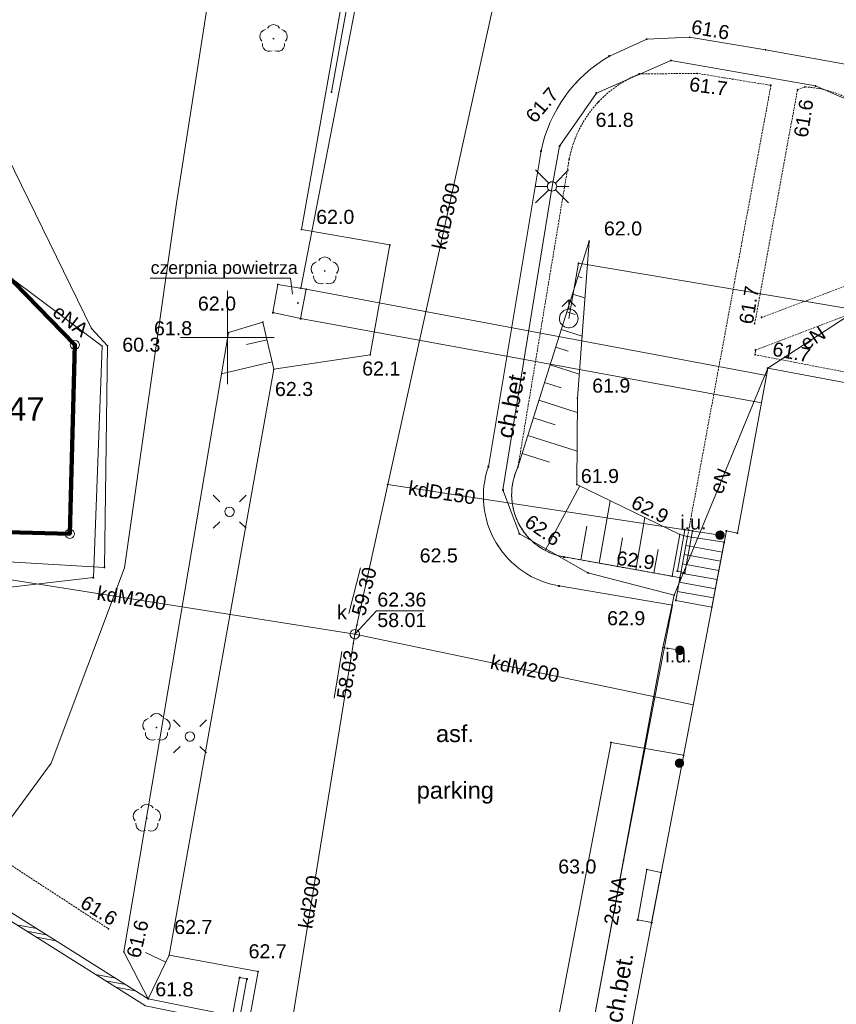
# Paper-space layout 'A-01 PLAN SYTUACYJNY' of a CAD drawing. Header units: millimetres. Extents: x 0 to 900, y 0 to 750.
# Tile 25 of 105: x 173 to 261, y 521 to 627. Entities that reach past the tile are written whole.
import ezdxf
from ezdxf.xclip import XClip

# ---------------------------------------------------------------- set-up
doc = ezdxf.new("R2010")
doc.units = ezdxf.units.MM
doc.header["$MEASUREMENT"] = 0
doc.header["$XCLIPFRAME"] = 0
for name, pattern in [('PRZER1-1', [1, 0.5, -0.5]), ('PRZER2-1', [1.5, 1, -0.5]), ('PRZER2_5-1', [3500, 2500, -1000]), ('PRZER3-1', [4000, 3000, -1000]), ('PRZER4-1', [5000, 4000, -1000])]:
    doc.linetypes.add(name, pattern=pattern)
doc.layers.add('0_Nr_pióra__60', color=7, linetype='Continuous', lineweight=100, true_color=0xcbfe00)
doc.layers.add('A_mapa_Nr_pióra__2', color=8, linetype='Continuous', lineweight=13)
doc.layers.add('A_podrys', color=7, linetype='Continuous')
doc.styles.add('STYL_AUTOMATYCZNY_1', font='arial.ttf')

# ---------------------------------------------------------------- blocks, each defined once
blk = doc.blocks.new('Rysunek_3_3', base_point=(-1239.76, 488.38))
at = {"layer": 'A_mapa_Nr_pióra__2', "linetype": 'Continuous', "lineweight": 13}
for points in [[(244.85, 624.7), (244.85, 624.67), (244.86, 624.65), (244.87, 624.63), (244.89, 624.62), (244.91, 624.61), (244.94, 624.61), (244.96, 624.61), (244.98, 624.62), (245, 624.63), (245.02, 624.65), (245.02, 624.67), (245.03, 624.7), (245.02, 624.72), (245.02, 624.74), (245, 624.76), (244.98, 624.77), (244.96, 624.78), (244.94, 624.79), (244.91, 624.78), (244.89, 624.77), (244.87, 624.76), (244.86, 624.74), (244.85, 624.72)], [(200.44, 624.47), (200.47, 624.47), (200.49, 624.48), (200.51, 624.5), (200.52, 624.53), (200.53, 624.56), (200.52, 624.58), (200.51, 624.61), (200.49, 624.63), (200.47, 624.64), (200.44, 624.65), (200.41, 624.64), (200.38, 624.63), (200.36, 624.61), (200.35, 624.58), (200.35, 624.56), (200.35, 624.53), (200.36, 624.5), (200.38, 624.48), (200.41, 624.47)], [(245.67, 620.84), (245.67, 620.81), (245.68, 620.79), (245.69, 620.77), (245.71, 620.76), (245.73, 620.75), (245.76, 620.75), (245.78, 620.75), (245.8, 620.76), (245.82, 620.77), (245.84, 620.79), (245.84, 620.81), (245.85, 620.84), (245.84, 620.86), (245.84, 620.88), (245.82, 620.9), (245.8, 620.91), (245.78, 620.92), (245.76, 620.93), (245.73, 620.92), (245.71, 620.91), (245.69, 620.9), (245.68, 620.88), (245.67, 620.86)], [(232.75, 619.88), (232.75, 619.85), (232.76, 619.83), (232.77, 619.81), (232.79, 619.8), (232.81, 619.79), (232.84, 619.79), (232.86, 619.79), (232.88, 619.8), (232.9, 619.81), (232.92, 619.83), (232.92, 619.85), (232.93, 619.88), (232.92, 619.9), (232.92, 619.92), (232.9, 619.94), (232.88, 619.95), (232.86, 619.96), (232.84, 619.97), (232.81, 619.96), (232.79, 619.95), (232.77, 619.94), (232.76, 619.92), (232.75, 619.9)], [(256.39, 619.1), (256.39, 619.07), (256.4, 619.05), (256.41, 619.03), (256.43, 619.02), (256.45, 619.01), (256.48, 619.01), (256.5, 619.01), (256.52, 619.02), (256.54, 619.03), (256.56, 619.05), (256.56, 619.07), (256.57, 619.1), (256.56, 619.12), (256.56, 619.14), (256.54, 619.16), (256.52, 619.17), (256.5, 619.18), (256.48, 619.19), (256.45, 619.18), (256.43, 619.17), (256.41, 619.16), (256.4, 619.14), (256.39, 619.12)], [(235.11, 617.8), (235.11, 617.77), (235.12, 617.75), (235.13, 617.73), (235.15, 617.72), (235.17, 617.71), (235.2, 617.71), (235.22, 617.71), (235.24, 617.72), (235.26, 617.73), (235.28, 617.75), (235.28, 617.77), (235.29, 617.8), (235.28, 617.82), (235.28, 617.84), (235.26, 617.86), (235.24, 617.87), (235.22, 617.88), (235.2, 617.89), (235.17, 617.88), (235.15, 617.87), (235.13, 617.86), (235.12, 617.84), (235.11, 617.82)], [(203.33, 604.14), (203.33, 604.11), (203.34, 604.09), (203.35, 604.07), (203.37, 604.06), (203.39, 604.05), (203.42, 604.05), (203.44, 604.05), (203.46, 604.06), (203.48, 604.07), (203.5, 604.09), (203.5, 604.11), (203.51, 604.14), (203.5, 604.16), (203.5, 604.18), (203.48, 604.2), (203.46, 604.21), (203.44, 604.22), (203.42, 604.23), (203.39, 604.22), (203.37, 604.21), (203.35, 604.2), (203.34, 604.18), (203.33, 604.16)], [(234.11, 602.9), (234.11, 602.87), (234.12, 602.85), (234.13, 602.83), (234.15, 602.82), (234.17, 602.81), (234.2, 602.81), (234.22, 602.81), (234.24, 602.82), (234.26, 602.83), (234.28, 602.85), (234.28, 602.87), (234.29, 602.9), (234.28, 602.92), (234.28, 602.94), (234.26, 602.96), (234.24, 602.97), (234.22, 602.98), (234.2, 602.99), (234.17, 602.98), (234.15, 602.97), (234.13, 602.96), (234.12, 602.94), (234.11, 602.92)], [(205.92, 599.61), (205.95, 599.61), (205.97, 599.62), (205.99, 599.64), (206, 599.67), (206.01, 599.7), (206, 599.72), (205.99, 599.75), (205.97, 599.77), (205.95, 599.78), (205.92, 599.79), (205.89, 599.78), (205.86, 599.77), (205.84, 599.75), (205.83, 599.72), (205.83, 599.7), (205.83, 599.67), (205.84, 599.64), (205.86, 599.62), (205.89, 599.61)], [(199.21, 594.24), (199.21, 594.21), (199.22, 594.19), (199.23, 594.17), (199.25, 594.16), (199.27, 594.15), (199.3, 594.15), (199.32, 594.15), (199.34, 594.16), (199.36, 594.17), (199.38, 594.19), (199.38, 594.21), (199.39, 594.24), (199.38, 594.26), (199.38, 594.28), (199.36, 594.3), (199.34, 594.31), (199.32, 594.32), (199.3, 594.33), (199.27, 594.32), (199.25, 594.31), (199.23, 594.3), (199.22, 594.28), (199.21, 594.26)], [(195.53, 593.1), (195.53, 593.07), (195.54, 593.05), (195.55, 593.03), (195.57, 593.02), (195.59, 593.01), (195.62, 593.01), (195.64, 593.01), (195.66, 593.02), (195.68, 593.03), (195.7, 593.05), (195.7, 593.07), (195.71, 593.1), (195.7, 593.12), (195.7, 593.14), (195.68, 593.16), (195.66, 593.17), (195.64, 593.18), (195.62, 593.19), (195.59, 593.18), (195.57, 593.17), (195.55, 593.16), (195.54, 593.14), (195.53, 593.12)], [(251.81, 594.06), (251.81, 594.03), (251.82, 594.01), (251.83, 593.99), (251.85, 593.98), (251.87, 593.97), (251.9, 593.97), (251.92, 593.97), (251.94, 593.98), (251.96, 593.99), (251.98, 594.01), (251.98, 594.03), (251.99, 594.06), (251.98, 594.08), (251.98, 594.1), (251.96, 594.12), (251.94, 594.13), (251.92, 594.14), (251.9, 594.15), (251.87, 594.14), (251.85, 594.13), (251.83, 594.12), (251.82, 594.1), (251.81, 594.08)], [(182.59, 591.7), (182.6, 591.68), (182.61, 591.66), (182.62, 591.64), (182.64, 591.63), (182.66, 591.62), (182.68, 591.61), (182.71, 591.62), (182.73, 591.63), (182.75, 591.64), (182.76, 591.66), (182.77, 591.68), (182.77, 591.7), (182.77, 591.73), (182.76, 591.75), (182.75, 591.77), (182.73, 591.78), (182.71, 591.79), (182.68, 591.79), (182.66, 591.79), (182.64, 591.78), (182.62, 591.77), (182.61, 591.75), (182.6, 591.73)], [(210.69, 590.74), (210.69, 590.71), (210.7, 590.69), (210.71, 590.67), (210.73, 590.66), (210.75, 590.65), (210.78, 590.65), (210.8, 590.65), (210.82, 590.66), (210.84, 590.67), (210.86, 590.69), (210.86, 590.71), (210.87, 590.74), (210.86, 590.76), (210.86, 590.78), (210.84, 590.8), (210.82, 590.81), (210.8, 590.82), (210.78, 590.83), (210.75, 590.82), (210.73, 590.81), (210.71, 590.8), (210.7, 590.78), (210.69, 590.76)], [(251.85, 590.74), (251.85, 590.71), (251.86, 590.69), (251.87, 590.67), (251.89, 590.66), (251.91, 590.65), (251.94, 590.65), (251.96, 590.65), (251.98, 590.66), (252, 590.67), (252.02, 590.69), (252.02, 590.71), (252.03, 590.74), (252.02, 590.76), (252.02, 590.78), (252, 590.8), (251.98, 590.81), (251.96, 590.82), (251.94, 590.83), (251.91, 590.82), (251.89, 590.81), (251.87, 590.8), (251.86, 590.78), (251.85, 590.76)], [(200.39, 589.18), (200.39, 589.15), (200.4, 589.13), (200.41, 589.11), (200.43, 589.1), (200.45, 589.09), (200.48, 589.09), (200.5, 589.09), (200.52, 589.1), (200.54, 589.11), (200.56, 589.13), (200.56, 589.15), (200.57, 589.18), (200.56, 589.2), (200.56, 589.22), (200.54, 589.24), (200.52, 589.25), (200.5, 589.26), (200.48, 589.27), (200.45, 589.26), (200.43, 589.25), (200.41, 589.24), (200.4, 589.22), (200.39, 589.2)], [(232.85, 586.08), (232.85, 586.05), (232.86, 586.03), (232.87, 586.01), (232.89, 586), (232.91, 585.99), (232.94, 585.99), (232.96, 585.99), (232.98, 586), (233, 586.01), (233.02, 586.03), (233.02, 586.05), (233.03, 586.08), (233.02, 586.1), (233.02, 586.12), (233, 586.14), (232.98, 586.15), (232.96, 586.16), (232.94, 586.17), (232.91, 586.16), (232.89, 586.15), (232.87, 586.14), (232.86, 586.12), (232.85, 586.1)], [(232.79, 576.86), (232.79, 576.83), (232.8, 576.81), (232.81, 576.79), (232.83, 576.78), (232.85, 576.77), (232.88, 576.77), (232.9, 576.77), (232.92, 576.78), (232.94, 576.79), (232.96, 576.81), (232.96, 576.83), (232.97, 576.86), (232.96, 576.88), (232.96, 576.9), (232.94, 576.92), (232.92, 576.93), (232.9, 576.94), (232.88, 576.95), (232.85, 576.94), (232.83, 576.93), (232.81, 576.92), (232.8, 576.9), (232.79, 576.88)], [(226.89, 572.12), (226.89, 572.09), (226.9, 572.07), (226.91, 572.05), (226.93, 572.04), (226.95, 572.03), (226.98, 572.03), (227, 572.03), (227.02, 572.04), (227.04, 572.05), (227.06, 572.07), (227.06, 572.09), (227.07, 572.12), (227.06, 572.14), (227.06, 572.16), (227.04, 572.18), (227.02, 572.19), (227, 572.2), (226.98, 572.21), (226.95, 572.2), (226.93, 572.19), (226.91, 572.18), (226.9, 572.16), (226.89, 572.14)], [(243.79, 571.52), (243.79, 571.49), (243.8, 571.47), (243.81, 571.45), (243.83, 571.44), (243.85, 571.43), (243.88, 571.43), (243.9, 571.43), (243.92, 571.44), (243.94, 571.45), (243.96, 571.47), (243.96, 571.49), (243.97, 571.52), (243.96, 571.54), (243.96, 571.56), (243.94, 571.58), (243.92, 571.59), (243.9, 571.6), (243.88, 571.61), (243.85, 571.6), (243.83, 571.59), (243.81, 571.58), (243.8, 571.56), (243.79, 571.54)], [(247.7, 571.44), (247.71, 571.31), (247.76, 571.19), (247.84, 571.08), (247.95, 571), (248.07, 570.95), (248.2, 570.94), (248.33, 570.95), (248.45, 571), (248.55, 571.08), (248.63, 571.19), (248.68, 571.31), (248.7, 571.44), (248.68, 571.56), (248.63, 571.69), (248.55, 571.79), (248.45, 571.87), (248.33, 571.92), (248.2, 571.94), (248.07, 571.92), (247.95, 571.87), (247.84, 571.79), (247.76, 571.69), (247.71, 571.56)], [(224.33, 570.34), (224.33, 570.31), (224.34, 570.29), (224.35, 570.27), (224.37, 570.26), (224.39, 570.25), (224.42, 570.25), (224.44, 570.25), (224.46, 570.26), (224.48, 570.27), (224.5, 570.29), (224.5, 570.31), (224.51, 570.34), (224.5, 570.36), (224.5, 570.38), (224.48, 570.4), (224.46, 570.41), (224.44, 570.42), (224.42, 570.43), (224.39, 570.42), (224.37, 570.41), (224.35, 570.4), (224.34, 570.38), (224.33, 570.36)], [(242.99, 567.04), (242.99, 567.01), (243, 566.99), (243.01, 566.97), (243.03, 566.96), (243.05, 566.95), (243.08, 566.95), (243.1, 566.95), (243.12, 566.96), (243.14, 566.97), (243.16, 566.99), (243.16, 567.01), (243.17, 567.04), (243.16, 567.06), (243.16, 567.08), (243.14, 567.1), (243.12, 567.11), (243.1, 567.12), (243.08, 567.13), (243.05, 567.12), (243.03, 567.11), (243.01, 567.1), (243, 567.08), (242.99, 567.06)], [(243.01, 563.96), (243.01, 563.93), (243.02, 563.91), (243.03, 563.89), (243.05, 563.88), (243.07, 563.87), (243.1, 563.87), (243.12, 563.87), (243.14, 563.88), (243.16, 563.89), (243.18, 563.91), (243.18, 563.93), (243.19, 563.96), (243.18, 563.98), (243.18, 564), (243.16, 564.02), (243.14, 564.03), (243.12, 564.04), (243.1, 564.05), (243.07, 564.04), (243.05, 564.03), (243.03, 564.02), (243.02, 564), (243.01, 563.98)], [(209.26, 561.81), (209.27, 561.79), (209.27, 561.77), (209.29, 561.75), (209.31, 561.73), (209.33, 561.73), (209.35, 561.72), (209.38, 561.73), (209.4, 561.73), (209.42, 561.75), (209.43, 561.77), (209.44, 561.79), (209.44, 561.81), (209.44, 561.84), (209.43, 561.86), (209.42, 561.88), (209.4, 561.89), (209.38, 561.9), (209.35, 561.9), (209.33, 561.9), (209.31, 561.89), (209.29, 561.88), (209.27, 561.86), (209.27, 561.84)], [(209.05, 560.84), (209.05, 560.81), (209.06, 560.79), (209.07, 560.77), (209.09, 560.76), (209.11, 560.75), (209.14, 560.75), (209.16, 560.75), (209.18, 560.76), (209.2, 560.77), (209.22, 560.79), (209.22, 560.81), (209.23, 560.84), (209.22, 560.86), (209.22, 560.88), (209.2, 560.9), (209.18, 560.91), (209.16, 560.92), (209.14, 560.93), (209.11, 560.92), (209.09, 560.91), (209.07, 560.9), (209.06, 560.88), (209.05, 560.86)], [(208.89, 559.85), (208.89, 559.83), (208.9, 559.8), (208.91, 559.78), (208.93, 559.77), (208.95, 559.76), (208.98, 559.76), (209, 559.76), (209.02, 559.77), (209.04, 559.78), (209.06, 559.8), (209.06, 559.83), (209.07, 559.85), (209.06, 559.87), (209.06, 559.89), (209.04, 559.91), (209.02, 559.93), (209, 559.94), (208.98, 559.94), (208.95, 559.94), (208.93, 559.93), (208.91, 559.91), (208.9, 559.89), (208.89, 559.87)], [(243.4, 559.12), (243.41, 558.99), (243.46, 558.87), (243.54, 558.76), (243.65, 558.68), (243.77, 558.63), (243.9, 558.62), (244.03, 558.63), (244.15, 558.68), (244.25, 558.76), (244.33, 558.87), (244.38, 558.99), (244.4, 559.12), (244.38, 559.24), (244.33, 559.37), (244.25, 559.47), (244.15, 559.55), (244.03, 559.6), (243.9, 559.62), (243.77, 559.6), (243.65, 559.55), (243.54, 559.47), (243.46, 559.37), (243.41, 559.24)], [(187.92, 550.77), (187.95, 550.77), (187.97, 550.78), (187.99, 550.8), (188, 550.83), (188.01, 550.86), (188, 550.88), (187.99, 550.91), (187.97, 550.93), (187.95, 550.94), (187.92, 550.95), (187.89, 550.94), (187.86, 550.93), (187.84, 550.91), (187.83, 550.88), (187.83, 550.86), (187.83, 550.83), (187.84, 550.8), (187.86, 550.78), (187.89, 550.77)], [(243.36, 547.04), (243.37, 546.91), (243.42, 546.79), (243.5, 546.68), (243.61, 546.6), (243.73, 546.55), (243.86, 546.54), (243.99, 546.55), (244.11, 546.6), (244.21, 546.68), (244.29, 546.79), (244.34, 546.91), (244.36, 547.04), (244.34, 547.16), (244.29, 547.29), (244.21, 547.39), (244.11, 547.47), (243.99, 547.52), (243.86, 547.54), (243.73, 547.52), (243.61, 547.47), (243.5, 547.39), (243.42, 547.29), (243.37, 547.16)], [(186.9, 541.05), (186.93, 541.05), (186.95, 541.06), (186.97, 541.08), (186.98, 541.11), (186.99, 541.14), (186.98, 541.16), (186.97, 541.19), (186.95, 541.21), (186.93, 541.22), (186.9, 541.23), (186.87, 541.22), (186.84, 541.21), (186.82, 541.19), (186.81, 541.16), (186.81, 541.14), (186.81, 541.11), (186.82, 541.08), (186.84, 541.06), (186.87, 541.05)], [(237.79, 536.6), (237.79, 536.57), (237.8, 536.55), (237.81, 536.53), (237.83, 536.52), (237.85, 536.51), (237.88, 536.51), (237.9, 536.51), (237.92, 536.52), (237.94, 536.53), (237.96, 536.55), (237.96, 536.57), (237.97, 536.6), (237.96, 536.62), (237.96, 536.64), (237.94, 536.66), (237.92, 536.67), (237.9, 536.68), (237.88, 536.69), (237.85, 536.68), (237.83, 536.67), (237.81, 536.66), (237.8, 536.64), (237.79, 536.62)], [(182.69, 529.32), (182.69, 529.29), (182.7, 529.27), (182.71, 529.25), (182.73, 529.24), (182.75, 529.23), (182.78, 529.23), (182.8, 529.23), (182.82, 529.24), (182.84, 529.25), (182.86, 529.27), (182.86, 529.29), (182.87, 529.32), (182.86, 529.34), (182.86, 529.36), (182.84, 529.38), (182.82, 529.39), (182.8, 529.4), (182.78, 529.41), (182.75, 529.4), (182.73, 529.39), (182.71, 529.38), (182.7, 529.36), (182.69, 529.34)], [(184.33, 526.84), (184.33, 526.81), (184.34, 526.79), (184.35, 526.77), (184.37, 526.76), (184.39, 526.75), (184.42, 526.75), (184.44, 526.75), (184.46, 526.76), (184.48, 526.77), (184.5, 526.79), (184.5, 526.81), (184.51, 526.84), (184.5, 526.86), (184.5, 526.88), (184.48, 526.9), (184.46, 526.91), (184.44, 526.92), (184.42, 526.93), (184.39, 526.92), (184.37, 526.91), (184.35, 526.9), (184.34, 526.88), (184.33, 526.86)], [(189.17, 526.5), (189.17, 526.47), (189.18, 526.45), (189.19, 526.43), (189.21, 526.42), (189.23, 526.41), (189.26, 526.41), (189.28, 526.41), (189.3, 526.42), (189.32, 526.43), (189.34, 526.45), (189.34, 526.47), (189.35, 526.5), (189.34, 526.52), (189.34, 526.54), (189.32, 526.56), (189.3, 526.57), (189.28, 526.58), (189.26, 526.59), (189.23, 526.58), (189.21, 526.57), (189.19, 526.56), (189.18, 526.54), (189.17, 526.52)], [(198.71, 524.76), (198.71, 524.73), (198.72, 524.71), (198.73, 524.69), (198.75, 524.68), (198.77, 524.67), (198.8, 524.67), (198.82, 524.67), (198.84, 524.68), (198.86, 524.69), (198.88, 524.71), (198.88, 524.73), (198.89, 524.76), (198.88, 524.78), (198.88, 524.8), (198.86, 524.82), (198.84, 524.83), (198.82, 524.84), (198.8, 524.85), (198.77, 524.84), (198.75, 524.83), (198.73, 524.82), (198.72, 524.8), (198.71, 524.78)], [(186.95, 521.81), (186.95, 521.79), (186.96, 521.77), (186.97, 521.75), (186.99, 521.73), (187.01, 521.73), (187.04, 521.72), (187.06, 521.73), (187.08, 521.73), (187.1, 521.75), (187.11, 521.77), (187.12, 521.79), (187.13, 521.81), (187.12, 521.84), (187.11, 521.86), (187.1, 521.88), (187.08, 521.89), (187.06, 521.9), (187.04, 521.9), (187.01, 521.9), (186.99, 521.89), (186.97, 521.88), (186.96, 521.86), (186.95, 521.84)]]:
    blk.add_hatch(color=8, dxfattribs=at).paths.add_polyline_path(points)
at = {"layer": '0_Nr_pióra__60', "color": 60, "linetype": 'Continuous', "lineweight": 100, "ltscale": 0.2, "true_color": 0xcbfe00, "flags": 128}
blk.add_lwpolyline([(486.18, 603.45), (711.66, 564.16), (717.88, 453.78), (730.02, 232.36), (621.62, 226.04), (540.96, 240.92), (518.76, 242.16), (516.18, 189.08), (497.66, 185.34), (465.46, 189.58), (468.06, 245.18), (273.1, 254.54), (153.04, 277.34), (147.95, 279.48), (156.42, 401.1), (165.67, 534.02), (166.59, 571.88), (178.65, 571.58), (179.19, 591.8), (167.43, 603.84), (168.1, 630.34), (172.18, 654), (181.4, 660.44)], close=True, dxfattribs=at)
at = {"layer": 'A_mapa_Nr_pióra__2', "color": 8, "linetype": 'PRZER1-1', "lineweight": 13, "ltscale": 0.2, "flags": 128}
for points in [[(172.18, 654), (181.4, 660.44), (278.75, 642.24), (486.18, 603.45), (711.66, 564.16), (711.12, 573.52), (576.2, 604.18), (485.18, 623.13), (484.14, 643.65), (484.1, 644.53), (450, 650.94), (352.2, 669.3), (351.08, 669.51), (330.33, 673.41), (315.56, 676.18), (306.08, 677.96), (299.22, 679.25), (262.92, 686.07), (249.86, 688.52), (235.1, 691.28), (189.14, 699.9), (180.78, 701.38), (161.26, 705.5), (159.62, 696.62), (155.66, 674.93), (152.72, 658.23), (148.16, 632.29), (147.19, 592.34), (146.69, 572.36), (145.91, 540.32), (161.93, 535.21), (165.67, 534.02), (166.59, 571.88), (178.65, 571.58), (179.19, 591.8), (167.43, 603.84), (168.1, 630.34)], [(396.46, 198.68), (318.14, 209.02), (144.64, 231.92), (147.95, 279.48), (156.42, 401.1), (165.67, 534.02), (166.59, 571.88), (178.65, 571.58), (179.19, 591.8), (167.43, 603.84), (168.1, 630.34), (172.18, 654), (181.4, 660.44), (278.75, 642.24), (486.18, 603.45), (711.66, 564.16), (717.88, 453.78), (730.02, 232.36), (516.18, 189.08), (497.66, 185.34)]]:
    blk.add_lwpolyline(points, close=True, dxfattribs=at)
at = {"layer": 'A_mapa_Nr_pióra__2', "color": 8, "linetype": 'Continuous', "lineweight": 13, "ltscale": 0.2, "flags": 128}
for points in [[(257.15, 680.41), (219.26, 686.75), (217.77, 680.88), (216.34, 666.06), (212.05, 642.69), (203.35, 597.85)], [(159.8, 637.18), (162.94, 666.28), (163.49, 669.21), (164.75, 673.59), (167.15, 675.51), (170.82, 676.42), (214.45, 668.02), (218.3, 666.47), (221.68, 663.11), (222.77, 659.33), (222.79, 654.84), (221.12, 646.03), (219.22, 644.77), (210.2, 642.36), (203.42, 604.14), (212.88, 602.48), (210.78, 590.74), (200.48, 589.18), (189.26, 526.5)], [(232.44, 660.12), (228.77, 650.11), (212.66, 576.85), (209.14, 560.84)], [(223.42, 395.68), (204.24, 399.78), (185.13, 406.31), (166.78, 416.78), (157.95, 440.68), (155.44, 463.17), (157.53, 499.73), (165.2, 502.24), (161.34, 516.34), (160.12, 544.18), (160.63, 569.27), (182.36, 567.99), (182.68, 591.7), (180.97, 593.54), (162.91, 630.47), (164.2, 653.88)], [(199.79, 625.68), (199.96, 625.88), (200.18, 626.01), (200.44, 626.06), (200.69, 626.01), (200.92, 625.88), (201.09, 625.68)], [(199.17, 624.29), (199.03, 624.51), (198.97, 624.76), (199.01, 625.02), (199.13, 625.25), (199.33, 625.42), (199.57, 625.52)], [(201.31, 625.52), (201.55, 625.42), (201.74, 625.25), (201.86, 625.02), (201.9, 624.76), (201.85, 624.51), (201.71, 624.29)], [(200.3, 623.26), (200.05, 623.2), (199.79, 623.23), (199.56, 623.34), (199.37, 623.53), (199.27, 623.77), (199.25, 624.03)], [(201.62, 624.03), (201.61, 623.77), (201.5, 623.53), (201.32, 623.34), (201.09, 623.23), (200.83, 623.2), (200.57, 623.26)], [(232.02, 505.08), (242.09, 559.41), (243.28, 565.01), (234.07, 567.4), (226.73, 571.58), (224.98, 576.27), (230.23, 608.75), (231.04, 613.07), (234.97, 618.74), (242.95, 622.22), (258.41, 619.5), (263.4, 617.33), (266.85, 615.15), (268.63, 610.03), (270.38, 600.44), (273.99, 599.75), (286, 597.46), (311.35, 592.63), (316.06, 591.73), (340.43, 587.09), (364, 582.59), (396.57, 576.38), (449.86, 567.03)], [(229.87, 609.1), (228.46, 610.51)], [(230.58, 609.1), (231.99, 610.51)], [(168.89, 565.47), (181.17, 566.9), (182.11, 591.66), (159.98, 608.22)], [(229.73, 608.75), (228.43, 608.75)], [(229.87, 608.39), (228.46, 606.98)], [(230.58, 608.39), (231.99, 606.98)], [(230.73, 608.75), (232.03, 608.75)], [(204.65, 599.43), (204.51, 599.65), (204.45, 599.9), (204.49, 600.16), (204.61, 600.39), (204.81, 600.56), (205.05, 600.66)], [(205.27, 600.82), (205.44, 601.02), (205.66, 601.15), (205.92, 601.2), (206.17, 601.15), (206.4, 601.02), (206.57, 600.82)], [(206.79, 600.66), (207.03, 600.56), (207.22, 600.39), (207.34, 600.16), (207.38, 599.9), (207.33, 599.65), (207.19, 599.43)], [(232.02, 594.62), (233.07, 600.53), (290.25, 590.91)], [(253.3, 589.3), (270.38, 600.44)], [(202.46, 597.21), (202.27, 598.94), (187.23, 598.94)], [(205.78, 598.4), (205.53, 598.34), (205.27, 598.37), (205.04, 598.48), (204.85, 598.67), (204.75, 598.91), (204.73, 599.17)], [(207.1, 599.17), (207.09, 598.91), (206.98, 598.67), (206.8, 598.48), (206.57, 598.37), (206.31, 598.34), (206.05, 598.4)], [(233.01, 599.12), (233.45, 598.98)], [(195.5, 587.58), (195.5, 597.58)], [(231.31, 595.91), (232.02, 596.62), (232.73, 595.91)], [(232.02, 595.62), (232.02, 596.62)], [(232.41, 597.23), (233.74, 596.81)], [(231.81, 595.33), (232.7, 595.05)], [(231.22, 593.44), (233.44, 592.74)], [(200.5, 592.58), (190.5, 592.58)], [(199.74, 592.33), (197.53, 591.82)], [(230.62, 591.54), (231.95, 591.13)], [(232.58, 486.56), (248.88, 571.88), (250.06, 571.66), (253.3, 589.3), (288.7, 582.66), (290.43, 591.88), (303.5, 589.43), (301.77, 580.21), (445.82, 553.22)], [(200.29, 589.98), (194.88, 588.71)], [(230.02, 589.65), (233.13, 588.67)], [(232.58, 486.56), (248.88, 571.88), (250.06, 571.66), (253.3, 589.3), (288.7, 582.66), (301.77, 580.21), (445.82, 553.22)], [(253.3, 589.3), (243.28, 565.01)], [(229.43, 587.76), (231.2, 587.2)], [(228.83, 585.86), (232.93, 584.57)], [(228.23, 583.97), (230.57, 583.23)], [(227.64, 582.08), (232.9, 580.42)], [(227.04, 580.18), (229.96, 579.26)], [(212.66, 576.85), (248.2, 571.44)], [(229.5, 569.79), (233.2, 576.7)], [(193.97, 575.7), (194.68, 575)], [(197.5, 575.7), (196.8, 575)], [(235.27, 568.43), (236.46, 575.12)], [(239.18, 567.73), (240.17, 573.31)], [(193.97, 572.17), (194.68, 572.87)], [(197.5, 572.17), (196.8, 572.87)], [(233.32, 568.78), (233.96, 572.4)], [(237.22, 568.08), (237.77, 571.15)], [(243.92, 566.88), (243.08, 567.04), (243.88, 571.52), (244.72, 571.3)], [(244.54, 570.34), (248.45, 569.63)], [(209.14, 560.84), (152.94, 569.73)], [(241.13, 567.38), (241.58, 569.9)], [(244.36, 569.35), (248.26, 568.65)], [(208.5, 563.04), (209.74, 567.93)], [(244.19, 568.37), (248.07, 567.66)], [(244.01, 567.38), (247.88, 566.68)], [(243.83, 566.4), (247.7, 565.7)], [(233.96, 483.69), (229.44, 486.67), (230.85, 501.96), (232.02, 505.08), (242.09, 559.41), (243.28, 565.01)], [(243.65, 565.42), (247.51, 564.72)], [(209.14, 560.84), (211.46, 563.34), (216.5, 563.34)], [(209.14, 560.84), (196.33, 481.78)], [(245.32, 553.28), (209.14, 560.84)], [(243.9, 559.12), (242.09, 559.41)], [(206.92, 554), (207.73, 558.98)], [(187.27, 551.98), (187.44, 552.18), (187.66, 552.31), (187.92, 552.36), (188.17, 552.31), (188.4, 552.18), (188.57, 551.98)], [(186.65, 550.59), (186.51, 550.81), (186.45, 551.06), (186.49, 551.32), (186.61, 551.55), (186.81, 551.72), (187.05, 551.82)], [(188.79, 551.82), (189.03, 551.72), (189.22, 551.55), (189.34, 551.32), (189.38, 551.06), (189.33, 550.81), (189.19, 550.59)], [(189.73, 551.66), (190.44, 550.96)], [(193.26, 551.66), (192.56, 550.96)], [(187.78, 549.56), (187.53, 549.5), (187.27, 549.53), (187.04, 549.64), (186.85, 549.83), (186.75, 550.07), (186.73, 550.33)], [(189.1, 550.33), (189.09, 550.07), (188.98, 549.83), (188.8, 549.64), (188.57, 549.53), (188.31, 549.5), (188.05, 549.56)], [(189.73, 548.13), (190.44, 548.83)], [(193.26, 548.13), (192.56, 548.83)], [(186.25, 542.26), (186.42, 542.46), (186.64, 542.59), (186.9, 542.64), (187.15, 542.59), (187.38, 542.46), (187.55, 542.26)], [(185.63, 540.87), (185.49, 541.09), (185.43, 541.34), (185.47, 541.6), (185.59, 541.83), (185.79, 542), (186.03, 542.1)], [(187.77, 542.1), (188.01, 542), (188.2, 541.83), (188.32, 541.6), (188.36, 541.34), (188.31, 541.09), (188.17, 540.87)], [(186.76, 539.84), (186.51, 539.78), (186.25, 539.81), (186.02, 539.92), (185.83, 540.11), (185.73, 540.35), (185.71, 540.61)], [(188.08, 540.61), (188.07, 540.35), (187.96, 540.11), (187.78, 539.92), (187.55, 539.81), (187.29, 539.78), (187.03, 539.84)], [(172.95, 529.74), (175.07, 529.35)], [(174.01, 529.07), (176.13, 528.68)], [(175.07, 528.41), (177.18, 528.02)], [(188.91, 525.76), (186.75, 526.79)], [(231.28, 487.08), (232.52, 493.18), (229.92, 493.84), (194.32, 500.18), (198.8, 524.76), (189.26, 526.5)], [(181.41, 524.41), (183.53, 524.02)], [(182.47, 523.74), (184.59, 523.35)], [(197.6, 523.96), (196.81, 524.1)], [(183.53, 523.08), (185.65, 522.69)]]:
    blk.add_lwpolyline(points, dxfattribs=at)
at = {"layer": 'A_mapa_Nr_pióra__2', "color": 8, "linetype": 'PRZER3-1', "lineweight": 13, "ltscale": 0.2, "flags": 128}
blk.add_lwpolyline([(159.8, 637.18), (162.94, 666.28), (163.49, 669.21), (164.75, 673.59), (167.15, 675.51), (170.82, 676.42), (214.45, 668.02), (218.3, 666.47), (221.68, 663.11), (222.77, 659.33), (222.79, 654.84), (221.12, 646.03), (219.22, 644.77), (210.96, 642.84), (206.64, 618.85)], dxfattribs=at)
at = {"layer": 'A_mapa_Nr_pióra__2', "color": 8, "linetype": 'Continuous', "lineweight": 13, "ltscale": 0.2, "flags": 128}
for points in [[(486.18, 603.45), (711.66, 564.16), (717.88, 453.78), (730.02, 232.36), (621.62, 226.04), (540.96, 240.92), (518.76, 242.16), (516.18, 189.08), (497.66, 185.34), (465.46, 189.58), (468.06, 245.18), (273.1, 254.54), (153.04, 277.34), (147.95, 279.48), (156.42, 401.1), (165.67, 534.02), (166.59, 571.88), (178.65, 571.58), (179.19, 591.8), (167.43, 603.84), (168.1, 630.34), (172.18, 654), (181.4, 660.44)], [(240.31, 624.48), (240.31, 624.51), (240.34, 624.54), (240.37, 624.54), (240.4, 624.51), (240.4, 624.48), (240.37, 624.45), (240.34, 624.45)], [(236.31, 622.68), (236.31, 622.71), (236.34, 622.74), (236.37, 622.74), (236.4, 622.71), (236.4, 622.68), (236.37, 622.65), (236.34, 622.65)], [(253.01, 623.34), (253.01, 623.37), (253.04, 623.4), (253.07, 623.4), (253.1, 623.37), (253.1, 623.34), (253.07, 623.31), (253.04, 623.31)], [(242.91, 622.2), (242.91, 622.23), (242.93, 622.26), (242.97, 622.26), (243, 622.23), (243, 622.2), (242.97, 622.17), (242.93, 622.17)], [(239.51, 620.76), (239.51, 620.79), (239.54, 620.82), (239.57, 620.82), (239.6, 620.79), (239.6, 620.76), (239.57, 620.73), (239.54, 620.73)], [(253.59, 619.54), (253.59, 619.57), (253.62, 619.6), (253.65, 619.6), (253.68, 619.57), (253.68, 619.54), (253.65, 619.51), (253.62, 619.51)], [(257.23, 619.38), (257.23, 619.41), (257.26, 619.44), (257.29, 619.44), (257.32, 619.41), (257.32, 619.38), (257.29, 619.35), (257.26, 619.35)], [(258.37, 619.48), (258.37, 619.51), (258.4, 619.54), (258.43, 619.54), (258.46, 619.51), (258.46, 619.48), (258.43, 619.45), (258.4, 619.45)], [(206.6, 618.83), (206.6, 618.86), (206.63, 618.89), (206.66, 618.89), (206.69, 618.86), (206.69, 618.83), (206.66, 618.8), (206.63, 618.8)], [(234.92, 618.72), (234.92, 618.76), (234.95, 618.78), (234.98, 618.78), (235.01, 618.76), (235.01, 618.72), (234.98, 618.69), (234.95, 618.69)], [(229.01, 612.52), (229.01, 612.55), (229.04, 612.58), (229.07, 612.58), (229.1, 612.55), (229.1, 612.52), (229.07, 612.49), (229.04, 612.49)], [(231, 613.05), (231, 613.09), (231.03, 613.12), (231.06, 613.12), (231.09, 613.09), (231.09, 613.05), (231.06, 613.03), (231.03, 613.03)], [(232.01, 611.64), (232.01, 611.67), (232.04, 611.7), (232.07, 611.7), (232.1, 611.67), (232.1, 611.64), (232.07, 611.61), (232.04, 611.61)], [(230.23, 609.25), (230.36, 609.23), (230.48, 609.18), (230.58, 609.1), (230.66, 609), (230.71, 608.88), (230.73, 608.75), (230.71, 608.62), (230.66, 608.5), (230.58, 608.39), (230.48, 608.31), (230.36, 608.26), (230.23, 608.25), (230.1, 608.26), (229.98, 608.31), (229.87, 608.39), (229.79, 608.5), (229.74, 608.62), (229.73, 608.75), (229.74, 608.88), (229.79, 609), (229.87, 609.1), (229.98, 609.18), (230.1, 609.23)], [(167.43, 603.84), (179.19, 591.8), (178.65, 571.58), (166.59, 571.88)], [(212.83, 602.46), (212.83, 602.49), (212.86, 602.52), (212.89, 602.52), (212.92, 602.49), (212.92, 602.46), (212.89, 602.43), (212.86, 602.43)], [(233.02, 600.51), (233.02, 600.54), (233.05, 600.57), (233.08, 600.57), (233.11, 600.54), (233.11, 600.51), (233.08, 600.48), (233.05, 600.48)], [(200.38, 595.24), (200.9, 598.26), (203.94, 597.76), (203.34, 594.6)], [(200.85, 598.24), (200.85, 598.27), (200.88, 598.3), (200.91, 598.3), (200.94, 598.27), (200.94, 598.24), (200.91, 598.21), (200.88, 598.21)], [(203.3, 597.84), (203.3, 597.87), (203.33, 597.9), (203.36, 597.9), (203.39, 597.87), (203.39, 597.84), (203.36, 597.81), (203.33, 597.81)], [(203.94, 597.76), (253.15, 588.51), (252.62, 585.6), (203.34, 594.6)], [(203.89, 597.74), (203.89, 597.77), (203.92, 597.8), (203.95, 597.8), (203.98, 597.77), (203.98, 597.74), (203.95, 597.71), (203.92, 597.71)], [(202.99, 596.25), (202.99, 596.28), (203.02, 596.31), (203.05, 596.31), (203.08, 596.28), (203.08, 596.25), (203.05, 596.22), (203.02, 596.22)], [(200.33, 595.22), (200.33, 595.25), (200.36, 595.28), (200.39, 595.28), (200.42, 595.25), (200.42, 595.22), (200.39, 595.19), (200.36, 595.19)], [(232.02, 595.62), (232.19, 595.61), (232.36, 595.56), (232.52, 595.49), (232.66, 595.39), (232.78, 595.26), (232.88, 595.12), (232.96, 594.96), (233, 594.79), (233.02, 594.62), (233, 594.45), (232.96, 594.28), (232.88, 594.12), (232.77, 593.97), (232.64, 593.83), (232.48, 593.73), (232.3, 593.66), (232.11, 593.62), (231.92, 593.62), (231.74, 593.66), (231.56, 593.73), (231.4, 593.83), (231.26, 593.97), (231.15, 594.12), (231.07, 594.29), (231.03, 594.48), (231.02, 594.67), (231.05, 594.86), (231.11, 595.04), (231.2, 595.2), (231.33, 595.34), (231.48, 595.46), (231.65, 595.55), (231.83, 595.6)], [(203.29, 594.58), (203.29, 594.61), (203.32, 594.64), (203.35, 594.64), (203.38, 594.61), (203.38, 594.58), (203.35, 594.55), (203.32, 594.55)], [(252.59, 594.72), (252.59, 594.75), (252.62, 594.78), (252.65, 594.78), (252.68, 594.75), (252.68, 594.72), (252.65, 594.69), (252.62, 594.69)], [(180.93, 593.53), (180.93, 593.56), (180.96, 593.59), (180.99, 593.59), (181.02, 593.56), (181.02, 593.53), (180.99, 593.5), (180.96, 593.5)], [(179.19, 592.3), (179.34, 592.27), (179.48, 592.2), (179.59, 592.09), (179.66, 591.95), (179.69, 591.8), (179.66, 591.64), (179.59, 591.5), (179.48, 591.39), (179.34, 591.32), (179.19, 591.3), (179.03, 591.32), (178.89, 591.39), (178.78, 591.5), (178.71, 591.64), (178.69, 591.8), (178.71, 591.95), (178.78, 592.09), (178.89, 592.2), (179.03, 592.27)], [(182.06, 591.64), (182.06, 591.67), (182.09, 591.7), (182.12, 591.7), (182.15, 591.67), (182.15, 591.64), (182.12, 591.61), (182.09, 591.61)], [(182.63, 591.68), (182.63, 591.71), (182.66, 591.74), (182.69, 591.74), (182.72, 591.71), (182.72, 591.68), (182.69, 591.65), (182.66, 591.65)], [(251.95, 591.22), (251.95, 591.25), (251.98, 591.28), (252.01, 591.28), (252.04, 591.25), (252.04, 591.22), (252.01, 591.19), (251.98, 591.19)], [(253.25, 589.28), (253.25, 589.31), (253.28, 589.34), (253.31, 589.34), (253.34, 589.31), (253.34, 589.28), (253.31, 589.25), (253.28, 589.25)], [(223.37, 578.74), (223.37, 578.77), (223.4, 578.8), (223.43, 578.8), (223.46, 578.77), (223.46, 578.74), (223.43, 578.71), (223.4, 578.71)], [(226.53, 578.7), (226.53, 578.73), (226.56, 578.76), (226.59, 578.76), (226.62, 578.73), (226.62, 578.7), (226.59, 578.67), (226.56, 578.67)], [(212.61, 576.84), (212.61, 576.87), (212.64, 576.9), (212.68, 576.9), (212.7, 576.87), (212.7, 576.84), (212.68, 576.81), (212.64, 576.81)], [(224.94, 576.25), (224.94, 576.28), (224.97, 576.31), (225, 576.31), (225.03, 576.28), (225.03, 576.25), (225, 576.22), (224.97, 576.22)], [(195.74, 574.44), (195.91, 574.41), (196.06, 574.32), (196.17, 574.19), (196.22, 574.06), (196.24, 573.94), (196.22, 573.81), (196.17, 573.69), (196.08, 573.57), (195.95, 573.48), (195.81, 573.44), (195.66, 573.44), (195.52, 573.48), (195.4, 573.57), (195.3, 573.69), (195.25, 573.82), (195.24, 573.97), (195.27, 574.12), (195.35, 574.25), (195.46, 574.35), (195.59, 574.41)], [(178.65, 572.08), (178.8, 572.05), (178.94, 571.98), (179.05, 571.87), (179.12, 571.73), (179.15, 571.58), (179.12, 571.42), (179.05, 571.28), (178.94, 571.17), (178.8, 571.1), (178.65, 571.08), (178.49, 571.1), (178.35, 571.17), (178.24, 571.28), (178.17, 571.42), (178.15, 571.58), (178.17, 571.73), (178.24, 571.87), (178.35, 571.98), (178.49, 572.05)], [(244.37, 572), (244.37, 572.03), (244.4, 572.06), (244.43, 572.06), (244.46, 572.03), (244.46, 572), (244.43, 571.97), (244.4, 571.97)], [(226.69, 571.56), (226.69, 571.59), (226.72, 571.62), (226.75, 571.62), (226.78, 571.59), (226.78, 571.56), (226.75, 571.53), (226.72, 571.53)], [(247.32, 563.74), (243.48, 564.46), (244.72, 571.3), (248.65, 570.67)], [(245.26, 571.88), (244.44, 567.4), (243.64, 567.58), (244.42, 572.02)], [(244.67, 571.28), (244.67, 571.31), (244.7, 571.34), (244.73, 571.34), (244.76, 571.31), (244.76, 571.28), (244.73, 571.25), (244.7, 571.25)], [(245.21, 571.86), (245.21, 571.89), (245.24, 571.92), (245.27, 571.92), (245.3, 571.89), (245.3, 571.86), (245.27, 571.83), (245.24, 571.83)], [(248.83, 571.86), (248.83, 571.89), (248.86, 571.92), (248.89, 571.92), (248.92, 571.89), (248.92, 571.86), (248.89, 571.83), (248.86, 571.83)], [(250.01, 571.64), (250.01, 571.67), (250.04, 571.7), (250.07, 571.7), (250.1, 571.67), (250.1, 571.64), (250.07, 571.61), (250.04, 571.61)], [(248.6, 570.65), (248.6, 570.68), (248.63, 570.71), (248.66, 570.71), (248.69, 570.68), (248.69, 570.65), (248.66, 570.62), (248.63, 570.62)], [(231.47, 569.08), (231.47, 569.11), (231.5, 569.14), (231.53, 569.14), (231.56, 569.11), (231.56, 569.08), (231.53, 569.05), (231.5, 569.05)], [(182.32, 567.97), (182.32, 568), (182.35, 568.03), (182.38, 568.03), (182.41, 568), (182.41, 567.97), (182.38, 567.94), (182.35, 567.94)], [(181.12, 566.88), (181.12, 566.91), (181.15, 566.94), (181.19, 566.94), (181.21, 566.91), (181.21, 566.88), (181.19, 566.85), (181.15, 566.85)], [(234.02, 567.38), (234.02, 567.41), (234.05, 567.44), (234.09, 567.44), (234.11, 567.41), (234.11, 567.38), (234.09, 567.35), (234.05, 567.35)], [(243.59, 567.56), (243.59, 567.59), (243.62, 567.62), (243.65, 567.62), (243.68, 567.59), (243.68, 567.56), (243.65, 567.53), (243.62, 567.53)], [(243.87, 566.87), (243.87, 566.9), (243.9, 566.93), (243.93, 566.93), (243.96, 566.9), (243.96, 566.87), (243.93, 566.84), (243.9, 566.84)], [(244.39, 567.38), (244.39, 567.41), (244.42, 567.44), (244.45, 567.44), (244.48, 567.41), (244.48, 567.38), (244.45, 567.35), (244.42, 567.35)], [(230.93, 565.98), (230.93, 566.01), (230.96, 566.04), (230.99, 566.04), (231.02, 566.01), (231.02, 565.98), (230.99, 565.95), (230.96, 565.95)], [(243.24, 564.99), (243.24, 565.02), (243.27, 565.05), (243.3, 565.05), (243.33, 565.02), (243.33, 564.99), (243.3, 564.96), (243.27, 564.96)], [(243.43, 564.44), (243.43, 564.47), (243.46, 564.5), (243.49, 564.5), (243.52, 564.47), (243.52, 564.44), (243.49, 564.41), (243.46, 564.41)], [(247.28, 563.72), (247.28, 563.75), (247.31, 563.78), (247.34, 563.78), (247.37, 563.75), (247.37, 563.72), (247.34, 563.69), (247.31, 563.69)], [(209.14, 561.34), (209.27, 561.32), (209.39, 561.27), (209.49, 561.19), (209.57, 561.09), (209.62, 560.96), (209.64, 560.84), (209.62, 560.71), (209.57, 560.59), (209.49, 560.48), (209.39, 560.4), (209.27, 560.35), (209.14, 560.34), (209.01, 560.35), (208.89, 560.4), (208.78, 560.48), (208.7, 560.59), (208.65, 560.71), (208.64, 560.84), (208.65, 560.96), (208.7, 561.09), (208.78, 561.19), (208.89, 561.27), (209.01, 561.32)], [(242.04, 559.4), (242.04, 559.43), (242.07, 559.46), (242.11, 559.46), (242.13, 559.43), (242.13, 559.4), (242.11, 559.37), (242.07, 559.37)], [(191.5, 550.4), (191.67, 550.37), (191.82, 550.28), (191.93, 550.15), (191.98, 550.02), (192, 549.9), (191.98, 549.77), (191.93, 549.65), (191.84, 549.53), (191.71, 549.44), (191.57, 549.4), (191.42, 549.4), (191.28, 549.44), (191.16, 549.53), (191.06, 549.65), (191.01, 549.78), (191, 549.93), (191.03, 550.08), (191.11, 550.21), (191.22, 550.31), (191.35, 550.37)], [(236.49, 549.24), (236.49, 549.27), (236.52, 549.3), (236.55, 549.3), (236.58, 549.27), (236.58, 549.24), (236.55, 549.21), (236.52, 549.21)], [(244.25, 547.86), (244.25, 547.89), (244.28, 547.92), (244.31, 547.92), (244.34, 547.89), (244.34, 547.86), (244.31, 547.83), (244.28, 547.83)], [(197.6, 523.96), (196.7, 519.06), (186.74, 521.06), (158.62, 538.76), (159.05, 539.44), (187.04, 521.81), (196.05, 519.99), (196.81, 524.1)], [(240.38, 535.66), (241.9, 535.34), (240.87, 529.98), (239.4, 530.26)], [(240.33, 535.64), (240.33, 535.67), (240.36, 535.7), (240.39, 535.7), (240.42, 535.67), (240.42, 535.64), (240.39, 535.61), (240.36, 535.61)], [(241.85, 535.32), (241.85, 535.35), (241.88, 535.38), (241.91, 535.38), (241.94, 535.35), (241.94, 535.32), (241.91, 535.29), (241.88, 535.29)], [(239.35, 530.24), (239.35, 530.27), (239.38, 530.3), (239.41, 530.3), (239.44, 530.27), (239.44, 530.24), (239.41, 530.21), (239.38, 530.21)], [(240.83, 529.96), (240.83, 529.99), (240.86, 530.02), (240.89, 530.02), (240.92, 529.99), (240.92, 529.96), (240.89, 529.93), (240.86, 529.93)], [(196.77, 524.08), (196.77, 524.12), (196.79, 524.14), (196.83, 524.14), (196.86, 524.12), (196.86, 524.08), (196.83, 524.05), (196.79, 524.05)], [(197.55, 523.94), (197.55, 523.97), (197.58, 524), (197.61, 524), (197.64, 523.97), (197.64, 523.94), (197.61, 523.91), (197.58, 523.91)]]:
    blk.add_lwpolyline(points, close=True, dxfattribs=at)
at = {"layer": 'A_mapa_Nr_pióra__2', "color": 8, "linetype": 'PRZER4-1', "lineweight": 13, "ltscale": 0.2, "flags": 128}
for points in [[(504.19, 504.05), (502.85, 511.9), (504.14, 519.3), (504.31, 520.58), (506.01, 524.09), (504.31, 520.58), (504.2, 519.85), (504.83, 519.84), (519.74, 523.62), (523.23, 544.35), (487.08, 550.99), (490.17, 561.52), (494.78, 590.57), (495.52, 599.83), (466.69, 604.96), (455.11, 605.76), (402.72, 615.82), (363.63, 623.33), (339.05, 628.06), (324.48, 630.87), (318.12, 633.02), (263.23, 643.21), (242.15, 646.81), (216.04, 645.04), (196.47, 648.18), (190.06, 606.95), (184.51, 567.92), (176.67, 547.03), (169.83, 537.77), (165.45, 530.9), (159.99, 528.41), (159.39, 528.43)], [(244.29, 547.88), (236.54, 549.26), (229.7, 513.38), (237.42, 511.92)]]:
    blk.add_lwpolyline(points, dxfattribs=at)
at = {"layer": 'A_mapa_Nr_pióra__2', "color": 8, "linetype": 'Continuous', "lineweight": 13, "ltscale": 0.2, "flags": 128}
for points in [[(317.59, 594.19), (297.96, 598.04), (270.52, 603.28), (271.18, 609.76, 0.304332), (261.58, 621.82), (253.06, 623.36), (244.94, 624.7), (240.36, 624.5), (236.36, 622.7)], [(229.92, 493.84), (237.88, 536.6), (243.1, 563.96), (230.98, 566, -0.463537), (223.42, 578.76), (229.06, 612.54, -0.213037), (236.36, 622.7)]]:
    blk.add_lwpolyline(points, format="xyb", dxfattribs=at)
at = {"layer": 'A_mapa_Nr_pióra__2', "color": 8, "linetype": 'PRZER2-1', "lineweight": 13, "ltscale": 0.2, "flags": 128}
for points in [[(244.72, 571.3), (253.64, 619.56), (245.76, 620.84), (239.56, 620.78, 0.25455), (232.06, 611.66), (226.58, 578.72, 0.497492), (231.52, 569.1), (243.08, 567.04)], [(252.64, 594.74), (266.6, 599.94), (267.82, 606.72, 0.152045), (267.04, 612.92, 0.271847), (257.28, 619.4), (256.48, 619.1)]]:
    blk.add_lwpolyline(points, format="xyb", dxfattribs=at)
for points in [[(251.9, 594.06), (256.48, 619.1)], [(288.89, 583.68), (274.82, 586.34), (251.94, 590.74), (252, 591.24), (266.02, 596.58), (281.06, 593.68), (290.43, 591.88)], [(155.86, 542.88), (162.28, 542.7), (182.78, 529.32)]]:
    blk.add_lwpolyline(points, dxfattribs=at)
at = {"layer": 'A_mapa_Nr_pióra__2', "color": 8, "linetype": 'PRZER2_5-1', "lineweight": 13, "ltscale": 0.2, "flags": 128}
blk.add_lwpolyline([(243.08, 567.04), (231.52, 569.1, -0.497492), (226.58, 578.72), (234.2, 602.9), (232.94, 586.08), (232.88, 576.86), (243.88, 571.52)], format="xyb", close=True, dxfattribs=at)
for points in [[(200.48, 589.18), (199.3, 594.24), (195.62, 593.1), (184.42, 526.84), (187.04, 521.81)], [(187.04, 521.81), (189.26, 526.5)]]:
    blk.add_lwpolyline(points, dxfattribs=at)
at = {"layer": 'A_mapa_Nr_pióra__2', "color": 8, "linetype": 'Continuous', "lineweight": 13, "attachment_point": 7, "style": 'STYL_AUTOMATYCZNY_1'}
for s, insert, char_height, rotation in [('\\A1;{\\pql;\\fArial|b0|i0|c238|p0;\\W1.000000;61.6}', (245.03, 625.11), 1.5, 350.1384), ('\\A1;{\\pql;\\fArial|b0|i0|c238|p0;\\W1.000000;61.7}', (244.83, 618.95), 1.5, 352.51), ('\\A1;{\\pql;\\fArial|b0|i0|c238|p0;\\W1.000000;61.7}', (228.42, 615.4), 1.5, 49.7767), ('\\A1;{\\pql;\\fArial|b0|i0|c238|p0;\\W1.000000;61.6}', (257.57, 613.9), 1.5, 80.8907), ('\\A1;{\\pql;\\fArial|b0|i0|c238|p0;\\W1.000000;kdD300}', (218.85, 601.88), 1.5, 77.5953), ('\\A1;{\\pql;\\fArial|b0|i0|c238|p0;\\W1.000000;61.7}', (251.71, 593.92), 1.5, 80.4096), ('\\A1;{\\pql;\\fArial|b0|i0|c238|p0;\\W1.000000;eNA}', (176.66, 595.02), 1.5, 322.1317), ('\\A1;{\\pql;\\fArial|b0|i0|c238|p0;\\W1.000000;eN}', (257.43, 591.16), 1.5, 33.1176), ('\\A1;{\\pql;\\fArial|b0|i0|c238|p0;\\W1.000000;61.7}', (253.7, 590.64), 1.5, 349.354), ('\\A1;{\\pql;\\fArial|b0|i0|c238|p0;\\W1.000000;ch.bet.}', (226.03, 581.68), 1.8, 78.7718), ('\\A1;{\\pql;\\fArial|b0|i0|c238|p0;\\W1.000000;eN}', (248.41, 575.69), 1.5, 67.5919), ('\\A1;{\\pql;\\fArial|b0|i0|c238|p0;\\W1.000000;kdD150}', (214.76, 575.76), 1.5, 351.3354), ('\\A1;{\\pql;\\fArial|b0|i0|c238|p0;\\W1.000000;62.9}', (238.54, 574.42), 1.5, 333.4229), ('\\A1;{\\pql;\\fArial|b0|i0|c238|p0;\\W1.000000;62.6}', (227.14, 572.51), 1.5, 324.7401), ('\\A1;{\\pql;\\fArial|b0|i0|c238|p0;\\W1.000000;62.9}', (237.04, 568.25), 1.5, 352.5469), ('\\A1;{\\pql;\\fArial|b0|i0|c238|p0;\\W1.000000;59.30}', (210.23, 562.69), 1.5, 75.7728), ('\\A1;{\\pql;\\fArial|b0|i0|c238|p0;\\W1.000000;kdM200}', (181.46, 564.51), 1.5, 351.0075), ('\\A1;{\\pql;\\fArial|b0|i0|c238|p0;\\W1.000000;58.03}', (208.67, 553.81), 1.5, 80.797), ('\\A1;{\\pql;\\fArial|b0|i0|c238|p0;\\W1.000000;kdM200}', (223.52, 557.15), 1.5, 348.2008), ('\\A1;{\\pql;\\fArial|b0|i0|c238|p0;\\W1.000000;kd200}', (204.59, 529.25), 1.5, 80.797), ('\\A1;{\\pql;\\fArial|b0|i0|c238|p0;\\W1.000000;2eNA}', (237.24, 529.61), 1.5, 79.5041), ('\\A1;{\\pql;\\fArial|b0|i0|c238|p0;\\W1.000000;61.6}', (179.62, 531.68), 1.5, 328.6805), ('\\A1;{\\pql;\\fArial|b0|i0|c238|p0;\\W1.000000;61.6}', (186.16, 526.08), 1.5, 76.4121), ('\\A1;{\\pql;\\fArial|b0|i0|c238|p0;\\W1.000000;ch.bet.}', (237.69, 519.15), 1.8, 80.1463)]:
    blk.add_mtext(s, dxfattribs=dict(at, insert=insert, char_height=char_height, rotation=rotation))
for s, insert, char_height in [('\\A1;{\\pql;\\fArial|b0|i0|c238|p0;\\W1.000000;61.8}', (234.88, 615.1), 1.5), ('\\A1;{\\pql;\\fArial|b0|i0|c238|p0;\\W1.000000;62.0}', (205, 604.72), 1.5), ('\\A1;{\\pql;\\fArial|b0|i0|c238|p0;\\W1.000000;62.0}', (235.78, 603.48), 1.5), ('\\A1;{\\pql;\\fArial|b0|i0|c238|p0;\\W1.000000;czerpnia powietrza}', (187.3, 598.98), 1.35), ('\\A1;{\\pql;\\fArial|b0|i0|c238|p0;\\W1.000000;62.0}', (192.35, 595.44), 1.5), ('\\A1;{\\pql;\\fArial|b0|i0|c238|p0;\\W1.000000;61.8}', (187.65, 592.8), 1.5), ('\\A1;{\\pql;\\fArial|b0|i0|c238|p0;\\W1.000000;60.3}', (184.26, 591.04), 1.5), ('\\A1;{\\pql;\\fArial|b0|i0|c238|p0;\\W1.000000;62.1}', (209.92, 588.49), 1.5), ('\\A1;{\\pql;\\fArial|b0|i0|c238|p0;\\W1.000000;61.9}', (234.52, 586.66), 1.5), ('\\A1;{\\pql;\\fArial|b0|i0|c238|p0;\\W1.000000;62.3}', (200.59, 586.3), 1.5), ('\\A1;{\\pql;\\fArial|b0|i0|c238|p0;\\W1.000000;947}', (170.12, 583.66), 2.5), ('\\A1;{\\pql;\\fArial|b0|i0|c238|p0;\\W1.000000;61.9}', (233.31, 576.99), 1.5), ('\\A1;{\\pql;\\fArial|b0|i0|c238|p0;\\W1.000000;i.u.}', (243.95, 572.02), 1.5), ('\\A1;{\\pql;\\fArial|b0|i0|c238|p0;\\W1.000000;62.5}', (216.07, 568.49), 1.5), ('\\A1;{\\pql;\\fArial|b0|i0|c238|p0;\\W1.000000;62.36}', (211.54, 563.77), 1.5), ('\\A1;{\\pql;\\fArial|b0|i0|c238|p0;\\W1.000000;k}', (207.23, 562.44), 1.5), ('\\A1;{\\pql;\\fArial|b0|i0|c238|p0;\\W1.000000;58.01}', (211.54, 561.58), 1.5), ('\\A1;{\\pql;\\fArial|b0|i0|c238|p0;\\W1.000000;62.9}', (236.12, 561.78), 1.5), ('\\A1;{\\pql;\\fArial|b0|i0|c238|p0;\\W1.000000;i.u.}', (242.35, 557.79), 1.5), ('\\A1;{\\pql;\\fArial|b0|i0|c238|p0;\\W1.000000;asf.}', (217.82, 549.27), 1.8), ('\\A1;{\\pql;\\fArial|b0|i0|c238|p0;\\W1.000000;parking}', (215.76, 542.7), 1.8), ('\\A1;{\\pql;\\fArial|b0|i0|c238|p0;\\W1.000000;63.0}', (230.89, 535.21), 1.5), ('\\A1;{\\pql;\\fArial|b0|i0|c238|p0;\\W1.000000;62.7}', (189.82, 528.74), 1.5), ('\\A1;{\\pql;\\fArial|b0|i0|c238|p0;\\W1.000000;62.7}', (197.77, 526.14), 1.5), ('\\A1;{\\pql;\\fArial|b0|i0|c238|p0;\\W1.000000;61.8}', (187.79, 522.08), 1.5)]:
    blk.add_mtext(s, dxfattribs=dict(at, insert=insert, char_height=char_height))

psp = doc.layouts.new('A-01 PLAN SYTUACYJNY')

# ---------------------------------------------------------------- block references
at = {"layer": 'A_podrys', "color": 37, "linetype": 'Continuous', "lineweight": 5, "true_color": 0x656532}
ref = psp.add_blockref('Rysunek_3_3', (-1239.76, 488.38), dxfattribs=at)
XClip(ref).set_block_clipping_path([(29.90003743, 157.4723136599), (895.1, 745.1)])

doc.saveas('drawing.dxf')
